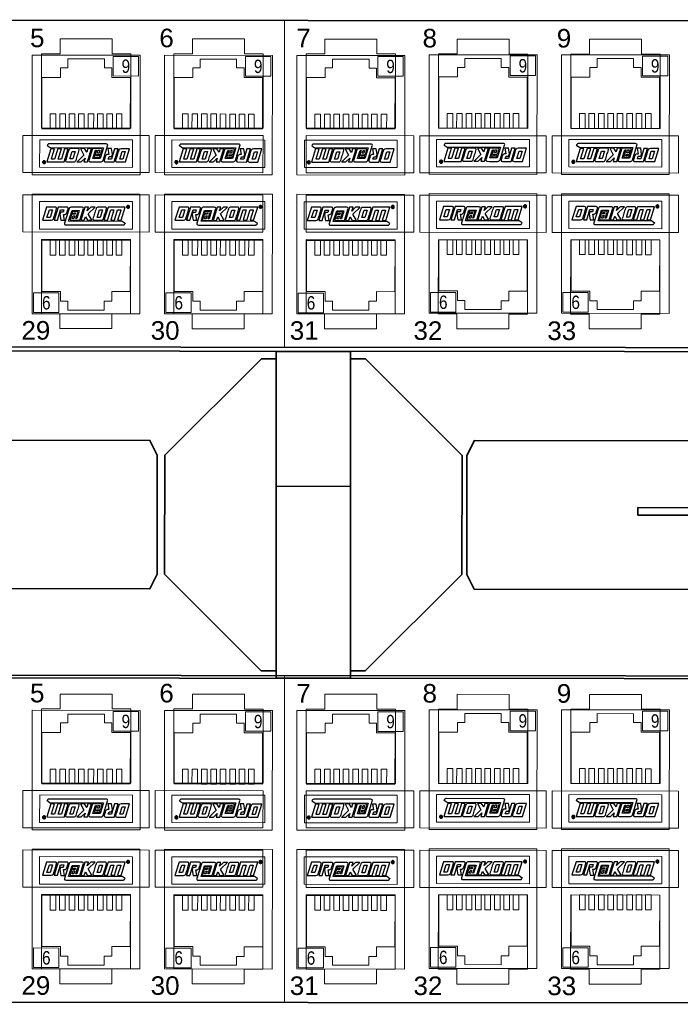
# Model space of a CAD drawing. Header units: millimetres. Extents: x 284 to 42354, y 172 to 67105.
# Tile 22 of 43: x 7284 to 8307, y 20255 to 21780. Entities that reach past the tile are written whole.
import ezdxf
from ezdxf.enums import TextEntityAlignment as Align

# ---------------------------------------------------------------- set-up
doc = ezdxf.new("R2010")
doc.units = ezdxf.units.MM
doc.layers.add('2DE_BKT_pp', color=7, linetype='Continuous', lineweight=35)
doc.layers.add('BKT_LOGO', color=5, linetype='Continuous')
doc.layers.add('CP_WIPEOUT', color=7, linetype='Continuous')
doc.styles.add('Arial2.5', font='ARIALN.TTF', dxfattribs={"height": 2.5})
doc.styles.add('CP_ATTR', font='ARIAL.TTF')

# ---------------------------------------------------------------- blocks, each defined once
blk = doc.blocks.new('2hpn_bkt_04_gzawo0')
blk.add_lwpolyline([(-6.9, -37.95), (-6.9, -37.95), (-6.9, -37.95), (-6.9, -37.95), (471.7, -37.95), (471.7, -37.95), (471.7, -37.95, 0.41425), (473.7, -35.95), (473.7, -35.95), (473.7, 4.05, 0.414021), (471.7, 6.05), (471.7, 6.05), (-6.9, 6.05, 0.457803), (-8.9, 4.05), (-8.9, 4.05), (-8.9, -36.05, 0.414214), (-6.9, -37.95), (-6.9, -37.95)], format="xyb")
at = {"lineweight": 0}
for points in [[(126.69, 6.05), (126.69, -37.95)], [(94, -8.45), (106, -8.45), (106, 1.55), (103.5, 1.55), (103.5, 3.55), (96.5, 3.55), (96.5, 1.55), (94, 1.55), (94, -8.45)], [(111.8, -8.45), (123.8, -8.45), (123.8, 1.55), (121.3, 1.55), (121.3, 3.55), (114.3, 3.55), (114.3, 1.55), (111.8, 1.55), (111.8, -8.45)], [(129.6, -8.45), (141.6, -8.45), (141.6, 1.55), (139.1, 1.55), (139.1, 3.55), (132.1, 3.55), (132.1, 1.55), (129.6, 1.55), (129.6, -8.45)], [(147.4, -8.45), (159.4, -8.45), (159.4, 1.55), (156.9, 1.55), (156.9, 3.55), (149.9, 3.55), (149.9, 1.55), (147.4, 1.55), (147.4, -8.45)], [(165.2, -8.45), (177.2, -8.45), (177.2, 1.55), (174.7, 1.55), (174.7, 3.55), (167.7, 3.55), (167.7, 1.55), (165.2, 1.55), (165.2, -8.45)], [(91.5, -9.45), (91.5, -9.45), (91.5, -14.45), (108.5, -14.45), (108.5, -9.45), (91.5, -9.45)], [(109.3, -9.45), (109.3, -9.45), (109.3, -14.45), (123.8, -14.45), (123.8, -9.45), (109.3, -9.45)], [(129.6, -9.45), (129.6, -9.45), (129.6, -14.45), (144.1, -14.45), (144.1, -9.45), (129.6, -9.45)], [(144.9, -9.45), (144.9, -9.45), (144.9, -14.45), (161.9, -14.45), (161.9, -9.45), (144.9, -9.45)], [(162.7, -9.45), (162.7, -9.45), (162.7, -14.45), (179.7, -14.45), (179.7, -9.45), (162.7, -9.45)], [(91.5, -22.45), (91.5, -22.45), (91.5, -17.45), (108.5, -17.45), (108.5, -22.45), (91.5, -22.45)], [(109.3, -22.45), (109.3, -22.45), (109.3, -17.45), (123.8, -17.45), (123.8, -22.45), (109.3, -22.45)], [(129.6, -22.45), (129.6, -22.45), (129.6, -17.45), (144.1, -17.45), (144.1, -22.45), (129.6, -22.45)], [(144.9, -22.45), (144.9, -22.45), (144.9, -17.45), (161.9, -17.45), (161.9, -22.45), (144.9, -22.45)], [(162.7, -22.45), (162.7, -22.45), (162.7, -17.45), (179.7, -17.45), (179.7, -22.45), (162.7, -22.45)], [(94, -23.45), (106, -23.45), (106, -33.45), (103.5, -33.45), (103.5, -35.45), (96.5, -35.45), (96.5, -33.45), (94, -33.45), (94, -23.45)], [(111.8, -23.45), (123.8, -23.45), (123.8, -33.45), (121.3, -33.45), (121.3, -35.45), (114.3, -35.45), (114.3, -33.45), (111.8, -33.45), (111.8, -23.45)], [(129.6, -23.45), (141.6, -23.45), (141.6, -33.45), (139.1, -33.45), (139.1, -35.45), (132.1, -35.45), (132.1, -33.45), (129.6, -33.45), (129.6, -23.45)], [(147.4, -23.45), (159.4, -23.45), (159.4, -33.45), (156.9, -33.45), (156.9, -35.45), (149.9, -35.45), (149.9, -33.45), (147.4, -33.45), (147.4, -23.45)], [(165.2, -23.45), (177.2, -23.45), (177.2, -33.45), (174.7, -33.45), (174.7, -35.45), (167.7, -35.45), (167.7, -33.45), (165.2, -33.45), (165.2, -23.45)]]:
    blk.add_lwpolyline(points, dxfattribs=at)
at = {"linetype": 'Continuous', "lineweight": 0, "style": 'CP_ATTR'}
for s, p in [('5', (92.45, 2.43)), ('6', (109.84, 2.43)), ('7', (128.26, 2.43)), ('8', (145.25, 2.43)), ('9', (163.31, 2.43)), ('29', (91.32, -36.94)), ('30', (108.71, -36.94)), ('31', (127.42, -36.94)), ('32', (144.06, -36.94)), ('33', (162.06, -36.94))]:
    blk.add_text(s, height=2.5, dxfattribs=at).set_placement(p)
at = {"linetype": 'ByBlock', "style": 'CP_ATTR', "flags": 1}
for tag in ['ARTICLE', 'PRODUCT-TYPE', 'PRODUCER', 'CHARACTER', 'OTHER']:
    blk.add_attdef(tag, text='', height=0.00005, dxfattribs=at).set_placement((0, 0), align=Align.MIDDLE_LEFT)
blk = doc.blocks.new('2hpn_bkt_29_fad73y0')
at = {"lineweight": 0}
for points in [[(14.5, 16.1), (0, 16.1), (0, 0), (14.5, 0), (14.5, 16.1)], [(13.5, 11.4), (1, 11.4), (1, 15.1), (13.5, 15.1), (13.5, 11.4)], [(13.21, 9.9), (1.31, 9.9), (1.31, 3), (3.81, 3), (3.81, 1.7), (4.81, 1.7), (4.81, 0.5), (9.71, 0.5), (9.71, 1.7), (10.71, 1.7), (10.71, 3), (13.21, 3), (13.21, 9.9)], [(3.19, 7.9), (2.43, 7.9), (2.43, 9.9), (3.19, 9.9), (3.19, 7.9)], [(4.46, 7.9), (3.7, 7.9), (3.7, 9.9), (4.46, 9.9), (4.46, 7.9)], [(5.73, 7.9), (4.97, 7.9), (4.97, 9.9), (5.73, 9.9), (5.73, 7.9)], [(7, 7.9), (6.24, 7.9), (6.24, 9.9), (7, 9.9), (7, 7.9)], [(8.27, 7.9), (7.51, 7.9), (7.51, 9.9), (8.27, 9.9), (8.27, 7.9)], [(9.54, 7.9), (8.78, 7.9), (8.78, 9.9), (9.54, 9.9), (9.54, 7.9)], [(10.81, 7.9), (10.05, 7.9), (10.05, 9.9), (10.81, 9.9), (10.81, 7.9)], [(12.08, 7.9), (11.32, 7.9), (11.32, 9.9), (12.08, 9.9), (12.08, 7.9)], [(3.61, 2.8), (3.61, 0.16), (0.2, 0.16), (0.2, 2.8), (3.61, 2.8)]]:
    blk.add_lwpolyline(points, dxfattribs=at)
at = {"layer": 'BKT_LOGO'}
for points, knots in [([(12.91, 14.6), (12.94, 14.6), (12.97, 14.59), (13, 14.58), (13, 14.58), (13.04, 14.56), (13.06, 14.53), (13.08, 14.5), (13.08, 14.5), (13.1, 14.47), (13.11, 14.44), (13.11, 14.4), (13.11, 14.4), (13.11, 14.37), (13.1, 14.33), (13.08, 14.3), (13.08, 14.3), (13.06, 14.27), (13.04, 14.24), (13.01, 14.23), (13.01, 14.23), (12.97, 14.21), (12.94, 14.2), (12.91, 14.2), (12.91, 14.2), (12.87, 14.2), (12.84, 14.21), (12.81, 14.23), (12.81, 14.23), (12.77, 14.24), (12.75, 14.27), (12.73, 14.3), (12.73, 14.3), (12.71, 14.33), (12.7, 14.37), (12.7, 14.4), (12.7, 14.4), (12.7, 14.44), (12.71, 14.47), (12.73, 14.5), (12.73, 14.5), (12.75, 14.53), (12.77, 14.56), (12.81, 14.58), (12.81, 14.58), (12.84, 14.59), (12.87, 14.6), (12.91, 14.6)], [0, 0, 0, 0, 0.083333, 0.083333, 0.083333, 0.083333, 0.166667, 0.166667, 0.166667, 0.166667, 0.25, 0.25, 0.25, 0.25, 0.333333, 0.333333, 0.333333, 0.333333, 0.416667, 0.416667, 0.416667, 0.416667, 0.5, 0.5, 0.5, 0.5, 0.583333, 0.583333, 0.583333, 0.583333, 0.666667, 0.666667, 0.666667, 0.666667, 0.75, 0.75, 0.75, 0.75, 0.833333, 0.833333, 0.833333, 0.833333, 0.916667, 0.916667, 0.916667, 0.916667, 1, 1, 1, 1]), ([(1.4, 12.59), (1.4, 12.59), (1.95, 14.36), (1.95, 14.36), (1.95, 14.36), (1.95, 14.36), (3.1, 14.36), (3.1, 14.36), (3.1, 14.36), (3.17, 14.36), (3.22, 14.34), (3.26, 14.31), (3.26, 14.31), (3.29, 14.28), (3.3, 14.23), (3.29, 14.15), (3.29, 14.15), (3.22, 13.93), (3.15, 13.7), (3.08, 13.48), (3.08, 13.48), (3.01, 13.25), (2.94, 13.01), (2.86, 12.76), (2.86, 12.76), (2.8, 12.64), (2.69, 12.59), (2.55, 12.59), (2.55, 12.59), (2.55, 12.59), (1.4, 12.59), (1.4, 12.59)], [0, 0, 0, 0, 0.125, 0.125, 0.125, 0.125, 0.25, 0.25, 0.25, 0.25, 0.375, 0.375, 0.375, 0.375, 0.5, 0.5, 0.5, 0.5, 0.625, 0.625, 0.625, 0.625, 0.75, 0.75, 0.75, 0.75, 0.875, 0.875, 0.875, 0.875, 1, 1, 1, 1]), ([(2.42, 12.97), (2.42, 12.97), (2.73, 13.98), (2.73, 13.98), (2.73, 13.98), (2.73, 13.98), (2.31, 13.98), (2.31, 13.98), (2.31, 13.98), (2.31, 13.98), (1.99, 12.97), (1.99, 12.97), (1.99, 12.97), (1.99, 12.97), (2.42, 12.97), (2.42, 12.97)], [0, 0, 0, 0, 0.25, 0.25, 0.25, 0.25, 0.5, 0.5, 0.5, 0.5, 0.75, 0.75, 0.75, 0.75, 1, 1, 1, 1]), ([(3.42, 12.59), (3.42, 12.59), (2.94, 12.59), (2.94, 12.59), (2.94, 12.59), (2.94, 12.59), (3.49, 14.36), (3.49, 14.36), (3.49, 14.36), (3.49, 14.36), (4.64, 14.36), (4.64, 14.36), (4.64, 14.36), (4.71, 14.36), (4.77, 14.34), (4.8, 14.31), (4.8, 14.31), (4.83, 14.28), (4.84, 14.23), (4.83, 14.15), (4.83, 14.15), (4.8, 14.03), (4.77, 13.94), (4.74, 13.87), (4.74, 13.87), (4.72, 13.8), (4.7, 13.74), (4.69, 13.7), (4.69, 13.7), (4.68, 13.66), (4.67, 13.63), (4.67, 13.61), (4.67, 13.61), (4.66, 13.6), (4.65, 13.58), (4.65, 13.57), (4.65, 13.57), (4.62, 13.5), (4.58, 13.46), (4.54, 13.42), (4.54, 13.42), (4.5, 13.39), (4.45, 13.37), (4.4, 13.36), (4.4, 13.36), (4.4, 13.36), (4.21, 13.35), (4.21, 13.35), (4.21, 13.35), (4.21, 13.35), (4.34, 12.58), (4.34, 12.58), (4.34, 12.58), (4.34, 12.58), (3.85, 12.58), (3.85, 12.58), (3.85, 12.58), (3.85, 12.58), (3.72, 13.35), (3.72, 13.35), (3.72, 13.35), (3.72, 13.35), (3.82, 13.65), (3.82, 13.65), (3.82, 13.65), (3.82, 13.65), (4.17, 13.65), (4.17, 13.65), (4.17, 13.65), (4.17, 13.65), (4.27, 13.98), (4.27, 13.98), (4.27, 13.98), (4.27, 13.98), (3.83, 13.98), (3.83, 13.98), (3.83, 13.98), (3.83, 13.98), (3.42, 12.59), (3.42, 12.59)], [0, 0, 0, 0, 0.05, 0.05, 0.05, 0.05, 0.1, 0.1, 0.1, 0.1, 0.15, 0.15, 0.15, 0.15, 0.2, 0.2, 0.2, 0.2, 0.25, 0.25, 0.25, 0.25, 0.3, 0.3, 0.3, 0.3, 0.35, 0.35, 0.35, 0.35, 0.4, 0.4, 0.4, 0.4, 0.45, 0.45, 0.45, 0.45, 0.5, 0.5, 0.5, 0.5, 0.55, 0.55, 0.55, 0.55, 0.6, 0.6, 0.6, 0.6, 0.65, 0.65, 0.65, 0.65, 0.7, 0.7, 0.7, 0.7, 0.75, 0.75, 0.75, 0.75, 0.8, 0.8, 0.8, 0.8, 0.85, 0.85, 0.85, 0.85, 0.9, 0.9, 0.9, 0.9, 0.95, 0.95, 0.95, 0.95, 1, 1, 1, 1]), ([(5.87, 12.8), (5.87, 12.8), (5.99, 12.8), (5.99, 12.8), (5.99, 12.8), (5.99, 12.8), (6.33, 13.89), (6.33, 13.89), (6.33, 13.89), (6.33, 13.89), (5.36, 13.89), (5.36, 13.89), (5.36, 13.89), (5.36, 13.89), (4.91, 12.45), (4.91, 12.45), (4.91, 12.45), (4.91, 12.45), (12.09, 12.44), (12.09, 12.44), (12.09, 12.44), (12.09, 12.44), (12.51, 12.16), (12.51, 12.16), (12.51, 12.16), (12.51, 12.16), (12.5, 12.18), (12.5, 12.18), (12.5, 12.18), (12.48, 12.13), (12.46, 12.09), (12.44, 12.06), (12.44, 12.06), (12.42, 12.03), (12.4, 12.01), (12.38, 11.99), (12.38, 11.99), (12.35, 11.97), (12.33, 11.96), (12.3, 11.96), (12.3, 11.96), (12.26, 11.95), (12.23, 11.95), (12.18, 11.95), (12.18, 11.95), (12.18, 11.95), (4.56, 11.95), (4.56, 11.95), (4.56, 11.95), (4.47, 11.95), (4.41, 11.97), (4.37, 12), (4.37, 12), (4.33, 12.03), (4.33, 12.09), (4.36, 12.18), (4.36, 12.18), (4.36, 12.18), (4.97, 14.16), (4.97, 14.16), (4.97, 14.16), (5.04, 14.32), (5.18, 14.35), (5.3, 14.35), (5.3, 14.35), (5.78, 14.35), (6.26, 14.35), (6.74, 14.35), (6.74, 14.35), (6.84, 14.34), (6.91, 14.26), (6.89, 14.17), (6.89, 14.17), (6.89, 14.17), (6.4, 12.58), (6.4, 12.58), (6.4, 12.58), (6.4, 12.58), (5.22, 12.58), (5.22, 12.58), (5.22, 12.58), (5.13, 12.63), (5.1, 12.7), (5.11, 12.72), (5.11, 12.72), (5.11, 12.72), (5.29, 13.29), (5.29, 13.29), (5.29, 13.29), (5.31, 13.34), (5.38, 13.39), (5.49, 13.39), (5.49, 13.39), (5.49, 13.39), (5.79, 13.39), (5.79, 13.39), (5.79, 13.39), (5.79, 13.39), (5.85, 13.57), (5.85, 13.57), (5.85, 13.57), (5.85, 13.57), (5.63, 13.57), (5.63, 13.57), (5.63, 13.57), (5.63, 13.57), (5.61, 13.51), (5.61, 13.51), (5.61, 13.51), (5.61, 13.51), (5.36, 13.51), (5.36, 13.51), (5.36, 13.51), (5.36, 13.51), (5.42, 13.7), (5.42, 13.7), (5.42, 13.7), (5.45, 13.75), (5.51, 13.76), (5.6, 13.76), (5.6, 13.76), (5.6, 13.76), (6.04, 13.76), (6.04, 13.76), (6.04, 13.76), (6.08, 13.76), (6.14, 13.69), (6.13, 13.64), (6.13, 13.64), (6.13, 13.64), (5.87, 12.8), (5.87, 12.8)], [0, 0, 0, 0, 0.030303, 0.030303, 0.030303, 0.030303, 0.060606, 0.060606, 0.060606, 0.060606, 0.090909, 0.090909, 0.090909, 0.090909, 0.121212, 0.121212, 0.121212, 0.121212, 0.151515, 0.151515, 0.151515, 0.151515, 0.181818, 0.181818, 0.181818, 0.181818, 0.212121, 0.212121, 0.212121, 0.212121, 0.242424, 0.242424, 0.242424, 0.242424, 0.272727, 0.272727, 0.272727, 0.272727, 0.30303, 0.30303, 0.30303, 0.30303, 0.333333, 0.333333, 0.333333, 0.333333, 0.363636, 0.363636, 0.363636, 0.363636, 0.393939, 0.393939, 0.393939, 0.393939, 0.424242, 0.424242, 0.424242, 0.424242, 0.454545, 0.454545, 0.454545, 0.454545, 0.484848, 0.484848, 0.484848, 0.484848, 0.515152, 0.515152, 0.515152, 0.515152, 0.545455, 0.545455, 0.545455, 0.545455, 0.575758, 0.575758, 0.575758, 0.575758, 0.606061, 0.606061, 0.606061, 0.606061, 0.636364, 0.636364, 0.636364, 0.636364, 0.666667, 0.666667, 0.666667, 0.666667, 0.69697, 0.69697, 0.69697, 0.69697, 0.727273, 0.727273, 0.727273, 0.727273, 0.757576, 0.757576, 0.757576, 0.757576, 0.787879, 0.787879, 0.787879, 0.787879, 0.818182, 0.818182, 0.818182, 0.818182, 0.848485, 0.848485, 0.848485, 0.848485, 0.878788, 0.878788, 0.878788, 0.878788, 0.909091, 0.909091, 0.909091, 0.909091, 0.939394, 0.939394, 0.939394, 0.939394, 0.969697, 0.969697, 0.969697, 0.969697, 1, 1, 1, 1]), ([(7.55, 13.44), (7.55, 13.44), (8.02, 12.58), (8.02, 12.58), (8.02, 12.58), (8.02, 12.58), (7.45, 12.58), (7.45, 12.58), (7.45, 12.58), (7.45, 12.58), (7.16, 13.06), (7.16, 13.06), (7.16, 13.06), (7.16, 13.06), (7.16, 13.06), (7.16, 13.06), (7.16, 13.06), (7.16, 13.06), (7.01, 12.58), (7.01, 12.58), (7.01, 12.58), (7.01, 12.58), (6.53, 12.58), (6.53, 12.58), (6.53, 12.58), (6.53, 12.58), (6.71, 13.15), (6.71, 13.15), (6.71, 13.15), (6.71, 13.15), (6.71, 13.15), (6.71, 13.15), (6.71, 13.15), (6.71, 13.15), (6.71, 13.15), (6.71, 13.15), (6.71, 13.15), (6.71, 13.15), (7.08, 14.35), (7.08, 14.35), (7.08, 14.35), (7.08, 14.35), (7.56, 14.35), (7.56, 14.35), (7.56, 14.35), (7.56, 14.35), (7.4, 13.85), (7.4, 13.85), (7.4, 13.85), (7.4, 13.85), (7.91, 14.35), (7.91, 14.35), (7.91, 14.35), (7.91, 14.35), (8.48, 14.35), (8.48, 14.35), (8.48, 14.35), (8.48, 14.35), (8.46, 14.34), (8.46, 14.34), (8.46, 14.34), (8.46, 14.34), (7.55, 13.44), (7.55, 13.44)], [0, 0, 0, 0, 0.0625, 0.0625, 0.0625, 0.0625, 0.125, 0.125, 0.125, 0.125, 0.1875, 0.1875, 0.1875, 0.1875, 0.25, 0.25, 0.25, 0.25, 0.3125, 0.3125, 0.3125, 0.3125, 0.375, 0.375, 0.375, 0.375, 0.4375, 0.4375, 0.4375, 0.4375, 0.5, 0.5, 0.5, 0.5, 0.5625, 0.5625, 0.5625, 0.5625, 0.625, 0.625, 0.625, 0.625, 0.6875, 0.6875, 0.6875, 0.6875, 0.75, 0.75, 0.75, 0.75, 0.8125, 0.8125, 0.8125, 0.8125, 0.875, 0.875, 0.875, 0.875, 0.9375, 0.9375, 0.9375, 0.9375, 1, 1, 1, 1]), ([(8.36, 12.58), (8.22, 12.58), (8.16, 12.64), (8.17, 12.76), (8.17, 12.76), (8.25, 13.01), (8.32, 13.24), (8.39, 13.47), (8.39, 13.47), (8.46, 13.7), (8.53, 13.92), (8.6, 14.15), (8.6, 14.15), (8.64, 14.22), (8.68, 14.27), (8.73, 14.31), (8.73, 14.31), (8.78, 14.34), (8.84, 14.35), (8.91, 14.35), (8.91, 14.35), (8.91, 14.35), (9.82, 14.35), (9.82, 14.35), (9.82, 14.35), (9.89, 14.35), (9.94, 14.34), (9.97, 14.31), (9.97, 14.31), (10.01, 14.27), (10.02, 14.22), (10.01, 14.15), (10.01, 14.15), (9.94, 13.92), (9.87, 13.7), (9.8, 13.47), (9.8, 13.47), (9.73, 13.24), (9.65, 13.01), (9.58, 12.76), (9.58, 12.76), (9.51, 12.64), (9.41, 12.58), (9.27, 12.58), (9.27, 12.58), (9.27, 12.58), (8.36, 12.58), (8.36, 12.58)], [0, 0, 0, 0, 0.083333, 0.083333, 0.083333, 0.083333, 0.166667, 0.166667, 0.166667, 0.166667, 0.25, 0.25, 0.25, 0.25, 0.333333, 0.333333, 0.333333, 0.333333, 0.416667, 0.416667, 0.416667, 0.416667, 0.5, 0.5, 0.5, 0.5, 0.583333, 0.583333, 0.583333, 0.583333, 0.666667, 0.666667, 0.666667, 0.666667, 0.75, 0.75, 0.75, 0.75, 0.833333, 0.833333, 0.833333, 0.833333, 0.916667, 0.916667, 0.916667, 0.916667, 1, 1, 1, 1]), ([(8.74, 12.97), (8.74, 12.97), (9.14, 12.97), (9.14, 12.97), (9.14, 12.97), (9.14, 12.97), (9.45, 13.97), (9.45, 13.97), (9.45, 13.97), (9.45, 13.97), (9.05, 13.97), (9.05, 13.97), (9.05, 13.97), (9.05, 13.97), (8.74, 12.97), (8.74, 12.97)], [0, 0, 0, 0, 0.25, 0.25, 0.25, 0.25, 0.5, 0.5, 0.5, 0.5, 0.75, 0.75, 0.75, 0.75, 1, 1, 1, 1]), ([(11.06, 12.59), (11.06, 12.59), (10.58, 12.59), (10.58, 12.59), (10.58, 12.59), (10.58, 12.59), (10.58, 12.59), (10.58, 12.59), (10.58, 12.59), (10.58, 12.59), (10.57, 12.59), (10.57, 12.59), (10.57, 12.59), (10.57, 12.59), (11, 13.98), (11, 13.98), (11, 13.98), (11, 13.98), (10.58, 13.98), (10.58, 13.98), (10.58, 13.98), (10.58, 13.98), (10.14, 12.59), (10.14, 12.59), (10.14, 12.59), (10.14, 12.59), (9.66, 12.59), (9.66, 12.59), (9.66, 12.59), (9.66, 12.59), (10.21, 14.36), (10.21, 14.36), (10.21, 14.36), (10.21, 14.36), (12.52, 14.36), (12.52, 14.36), (12.52, 14.36), (12.52, 14.36), (12.53, 14.36), (12.53, 14.36), (12.53, 14.36), (12.53, 14.36), (12.53, 14.36), (12.53, 14.36), (12.53, 14.36), (12.53, 14.36), (12.53, 14.36), (12.53, 14.36), (12.53, 14.36), (12.53, 14.36), (11.98, 12.59), (11.98, 12.59), (11.98, 12.59), (11.98, 12.59), (11.5, 12.59), (11.5, 12.59), (11.5, 12.59), (11.5, 12.59), (11.91, 13.92), (11.91, 13.92), (11.91, 13.92), (11.91, 13.92), (11.91, 13.92), (11.91, 13.92), (11.91, 13.92), (11.91, 13.92), (11.93, 13.98), (11.93, 13.98), (11.93, 13.98), (11.93, 13.98), (11.5, 13.98), (11.5, 13.98), (11.5, 13.98), (11.5, 13.98), (11.06, 12.59), (11.06, 12.59)], [0, 0, 0, 0, 0.052632, 0.052632, 0.052632, 0.052632, 0.105263, 0.105263, 0.105263, 0.105263, 0.157895, 0.157895, 0.157895, 0.157895, 0.210526, 0.210526, 0.210526, 0.210526, 0.263158, 0.263158, 0.263158, 0.263158, 0.315789, 0.315789, 0.315789, 0.315789, 0.368421, 0.368421, 0.368421, 0.368421, 0.421053, 0.421053, 0.421053, 0.421053, 0.473684, 0.473684, 0.473684, 0.473684, 0.526316, 0.526316, 0.526316, 0.526316, 0.578947, 0.578947, 0.578947, 0.578947, 0.631579, 0.631579, 0.631579, 0.631579, 0.684211, 0.684211, 0.684211, 0.684211, 0.736842, 0.736842, 0.736842, 0.736842, 0.789474, 0.789474, 0.789474, 0.789474, 0.842105, 0.842105, 0.842105, 0.842105, 0.894737, 0.894737, 0.894737, 0.894737, 0.947368, 0.947368, 0.947368, 0.947368, 1, 1, 1, 1]), ([(12.91, 14.57), (12.88, 14.57), (12.85, 14.56), (12.82, 14.55), (12.82, 14.55), (12.8, 14.53), (12.78, 14.51), (12.76, 14.49), (12.76, 14.49), (12.74, 14.46), (12.74, 14.43), (12.74, 14.4), (12.74, 14.4), (12.74, 14.37), (12.74, 14.34), (12.76, 14.32), (12.76, 14.32), (12.77, 14.29), (12.8, 14.27), (12.82, 14.26), (12.82, 14.26), (12.85, 14.24), (12.88, 14.23), (12.91, 14.23), (12.91, 14.23), (12.93, 14.23), (12.96, 14.24), (12.99, 14.26), (12.99, 14.26), (13.02, 14.27), (13.04, 14.29), (13.05, 14.32), (13.05, 14.32), (13.07, 14.34), (13.07, 14.37), (13.07, 14.4), (13.07, 14.4), (13.07, 14.43), (13.07, 14.46), (13.05, 14.49), (13.05, 14.49), (13.04, 14.51), (13.01, 14.53), (12.99, 14.55), (12.99, 14.55), (12.96, 14.56), (12.93, 14.57), (12.91, 14.57)], [0, 0, 0, 0, 0.083333, 0.083333, 0.083333, 0.083333, 0.166667, 0.166667, 0.166667, 0.166667, 0.25, 0.25, 0.25, 0.25, 0.333333, 0.333333, 0.333333, 0.333333, 0.416667, 0.416667, 0.416667, 0.416667, 0.5, 0.5, 0.5, 0.5, 0.583333, 0.583333, 0.583333, 0.583333, 0.666667, 0.666667, 0.666667, 0.666667, 0.75, 0.75, 0.75, 0.75, 0.833333, 0.833333, 0.833333, 0.833333, 0.916667, 0.916667, 0.916667, 0.916667, 1, 1, 1, 1]), ([(12.82, 14.29), (12.82, 14.29), (12.82, 14.51), (12.82, 14.51), (12.82, 14.51), (12.82, 14.51), (12.89, 14.51), (12.89, 14.51), (12.89, 14.51), (12.92, 14.51), (12.94, 14.5), (12.95, 14.5), (12.95, 14.5), (12.96, 14.5), (12.97, 14.49), (12.97, 14.48), (12.97, 14.48), (12.98, 14.47), (12.98, 14.46), (12.98, 14.45), (12.98, 14.45), (12.98, 14.43), (12.98, 14.42), (12.97, 14.41), (12.97, 14.41), (12.96, 14.39), (12.94, 14.39), (12.92, 14.39), (12.92, 14.39), (12.93, 14.38), (12.94, 14.38), (12.94, 14.38), (12.94, 14.38), (12.95, 14.37), (12.96, 14.35), (12.97, 14.33), (12.97, 14.33), (12.97, 14.33), (13, 14.29), (13, 14.29), (13, 14.29), (13, 14.29), (12.96, 14.29), (12.96, 14.29), (12.96, 14.29), (12.96, 14.29), (12.94, 14.32), (12.94, 14.32), (12.94, 14.32), (12.92, 14.35), (12.91, 14.37), (12.9, 14.37), (12.9, 14.37), (12.89, 14.38), (12.88, 14.38), (12.87, 14.38), (12.87, 14.38), (12.87, 14.38), (12.85, 14.38), (12.85, 14.38), (12.85, 14.38), (12.85, 14.38), (12.85, 14.29), (12.85, 14.29), (12.85, 14.29), (12.85, 14.29), (12.82, 14.29), (12.82, 14.29)], [0, 0, 0, 0, 0.058824, 0.058824, 0.058824, 0.058824, 0.117647, 0.117647, 0.117647, 0.117647, 0.176471, 0.176471, 0.176471, 0.176471, 0.235294, 0.235294, 0.235294, 0.235294, 0.294118, 0.294118, 0.294118, 0.294118, 0.352941, 0.352941, 0.352941, 0.352941, 0.411765, 0.411765, 0.411765, 0.411765, 0.470588, 0.470588, 0.470588, 0.470588, 0.529412, 0.529412, 0.529412, 0.529412, 0.588235, 0.588235, 0.588235, 0.588235, 0.647059, 0.647059, 0.647059, 0.647059, 0.705882, 0.705882, 0.705882, 0.705882, 0.764706, 0.764706, 0.764706, 0.764706, 0.823529, 0.823529, 0.823529, 0.823529, 0.882353, 0.882353, 0.882353, 0.882353, 0.941176, 0.941176, 0.941176, 0.941176, 1, 1, 1, 1]), ([(12.85, 14.41), (12.85, 14.41), (12.89, 14.41), (12.89, 14.41), (12.89, 14.41), (12.91, 14.41), (12.93, 14.41), (12.94, 14.42), (12.94, 14.42), (12.94, 14.43), (12.95, 14.43), (12.95, 14.44), (12.95, 14.44), (12.95, 14.45), (12.94, 14.46), (12.94, 14.46), (12.94, 14.46), (12.94, 14.47), (12.93, 14.47), (12.93, 14.47), (12.93, 14.47), (12.92, 14.48), (12.91, 14.48), (12.89, 14.48), (12.89, 14.48), (12.89, 14.48), (12.85, 14.48), (12.85, 14.48), (12.85, 14.48), (12.85, 14.48), (12.85, 14.41), (12.85, 14.41)], [0, 0, 0, 0, 0.125, 0.125, 0.125, 0.125, 0.25, 0.25, 0.25, 0.25, 0.375, 0.375, 0.375, 0.375, 0.5, 0.5, 0.5, 0.5, 0.625, 0.625, 0.625, 0.625, 0.75, 0.75, 0.75, 0.75, 0.875, 0.875, 0.875, 0.875, 1, 1, 1, 1]), ([(5.72, 13.18), (5.72, 13.18), (5.51, 13.18), (5.51, 13.18), (5.51, 13.18), (5.51, 13.18), (5.39, 12.8), (5.39, 12.8), (5.39, 12.8), (5.39, 12.8), (5.61, 12.8), (5.61, 12.8), (5.61, 12.8), (5.61, 12.8), (5.72, 13.18), (5.72, 13.18)], [0, 0, 0, 0, 0.25, 0.25, 0.25, 0.25, 0.5, 0.5, 0.5, 0.5, 0.75, 0.75, 0.75, 0.75, 1, 1, 1, 1])]:
    blk.add_open_spline(points, degree=3, knots=knots, dxfattribs=at)
at = {"linetype": 'Continuous', "lineweight": 0, "style": 'Arial2.5'}
blk.add_text('6', height=1.8, dxfattribs=at).set_placement((1.91, 1.48), align=Align.MIDDLE_CENTER)
at = {"linetype": 'ByBlock', "style": 'CP_ATTR', "flags": 9}
for tag in ['NAME', 'ARTICLE', 'PRODUCT-TYPE', 'ORDER-NO', 'PRODUCER', 'CHARACTER', 'OTHER']:
    blk.add_attdef(tag, text='', height=0.00005, dxfattribs=at).set_placement((-0.09, -0.02), align=Align.MIDDLE_LEFT)
blk = doc.blocks.new('2hpn_bkt_138_5sy0dho')
blk.add_wipeout([(-8.9, 3.51), (-6.9, 6.05), (471.7, 6.05), (473.7, 4.05), (473.7, -35.95), (471.7, -37.95), (-6.9, -37.95), (-8.9, -36.05)]).dxf.layer = 'CP_WIPEOUT'
blk.add_lwpolyline([(-6.9, -37.95), (-6.9, -37.95), (-6.9, -37.95), (-6.9, -37.95), (471.7, -37.95), (471.7, -37.95), (471.7, -37.95, 0.41425), (473.7, -35.95), (473.7, -35.95), (473.7, 4.05, 0.414021), (471.7, 6.05), (471.7, 6.05), (-6.9, 6.05, 0.457803), (-8.9, 4.05), (-8.9, 4.05), (-8.9, -36.05, 0.414214), (-6.9, -37.95), (-6.9, -37.95)], format="xyb")
for points in [[(125.75, 6.05), (125.75, -37.95), (135.75, -37.95)], [(125.75, 6.05), (135.75, 6.05), (135.75, -37.95)], [(125.75, 5.05), (123.75, 5.05), (110.75, -7.95), (110.75, -23.95), (123.75, -36.95), (125.75, -36.95)], [(135.75, 5.05), (137.75, 5.05), (150.75, -7.95), (150.75, -23.95), (137.75, -36.95), (135.75, -36.95)], [(49.75, -23.95), (49.75, -7.95), (50.75, -5.95), (108.75, -5.95), (109.75, -7.95), (109.75, -23.95)], [(151.4, -23.95), (151.4, -7.95), (152.4, -5.95), (210.4, -5.95), (211.4, -7.95), (211.4, -23.95)], [(49.75, -7.95), (49.75, -23.95), (50.75, -25.95), (108.75, -25.95), (109.75, -23.95), (109.75, -7.95)], [(151.4, -7.95), (151.4, -23.95), (152.4, -25.95), (210.4, -25.95), (211.4, -23.95), (211.4, -7.95)], [(125.75, -12.12), (135.75, -12.12)]]:
    blk.add_lwpolyline(points)
blk.add_lwpolyline([(174.4, -14.95), (188.4, -14.95), (188.4, -15.95), (174.4, -15.95)], close=True)
at = {"linetype": 'ByBlock', "style": 'CP_ATTR', "flags": 9}
for tag in ['ARTICLE', 'PRODUCER']:
    blk.add_attdef(tag, text='', height=0.00005, dxfattribs=at).set_placement((0, 0), align=Align.MIDDLE_LEFT)

msp = doc.modelspace()

# ---------------------------------------------------------------- block references
at = {"layer": '2DE_BKT_pp', "xscale": 11.50760455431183, "yscale": 11.50760455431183, "zscale": 11.50760455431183}
for name, p, rotation in [('2hpn_bkt_04_gzawo0', (6236.5, 21710.4, 41413.7), 359.9585277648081), ('2hpn_bkt_29_fad73y0', (7470.8, 21725.1, 41413.7), 179.9585277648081), ('2hpn_bkt_29_fad73y0', (7675.6, 21724.9, 41413.7), 179.9585277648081), ('2hpn_bkt_29_fad73y0', (7880.5, 21724.8, 41413.7), 179.9585277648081), ('2hpn_bkt_29_fad73y0', (8085.3, 21725.8, 41413.7), 179.9585277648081), ('2hpn_bkt_29_fad73y0', (8290.1, 21725.6, 41413.7), 179.9585277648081), ('2hpn_bkt_29_fad73y0', (7303.6, 21324.7, 41413.7), 359.9585277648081), ('2hpn_bkt_29_fad73y0', (7508.5, 21324.6, 41413.7), 359.9585277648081), ('2hpn_bkt_29_fad73y0', (7713.3, 21324.4, 41413.7), 359.9585277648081), ('2hpn_bkt_29_fad73y0', (7918.1, 21325.4, 41413.7), 359.9585277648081), ('2hpn_bkt_29_fad73y0', (8123, 21325.3, 41413.7), 359.9585277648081), ('2hpn_bkt_29_fad73y0', (7470.8, 20710.2, 41413.7), 179.9585277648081), ('2hpn_bkt_29_fad73y0', (7675.6, 20710, 41413.7), 179.9585277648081), ('2hpn_bkt_29_fad73y0', (7880.5, 20709.9, 41413.7), 179.9585277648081), ('2hpn_bkt_29_fad73y0', (8085.3, 20710.9, 41413.7), 179.9585277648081), ('2hpn_bkt_29_fad73y0', (8290.1, 20710.8, 41413.7), 179.9585277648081), ('2hpn_bkt_29_fad73y0', (7303.6, 20309.9, 41413.7), 359.9585277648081), ('2hpn_bkt_29_fad73y0', (7508.5, 20309.7, 41413.7), 359.9585277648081), ('2hpn_bkt_29_fad73y0', (7713.3, 20309.6, 41413.7), 359.9585277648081), ('2hpn_bkt_29_fad73y0', (7918.1, 20310.6, 41413.7), 359.9585277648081), ('2hpn_bkt_29_fad73y0', (8123, 20310.4, 41413.7), 359.9585277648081)]:
    msp.add_blockref(name, p, dxfattribs=dict(at, rotation=rotation))

# ---------------------------------------------------------------- next in the draw order: block references
at = {"layer": '2DE_BKT_pp', "xscale": 11.50760455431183, "yscale": 11.50760455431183, "zscale": 11.50760455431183, "rotation": 359.9585277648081}
msp.add_blockref('2hpn_bkt_138_5sy0dho', (6234.5, 21197.8, 41413.7), dxfattribs=at)

# ---------------------------------------------------------------- next in the draw order: block references
msp.add_blockref('2hpn_bkt_04_gzawo0', (6236.5, 20695.5, 41413.7), dxfattribs=at)

doc.saveas('drawing.dxf')
